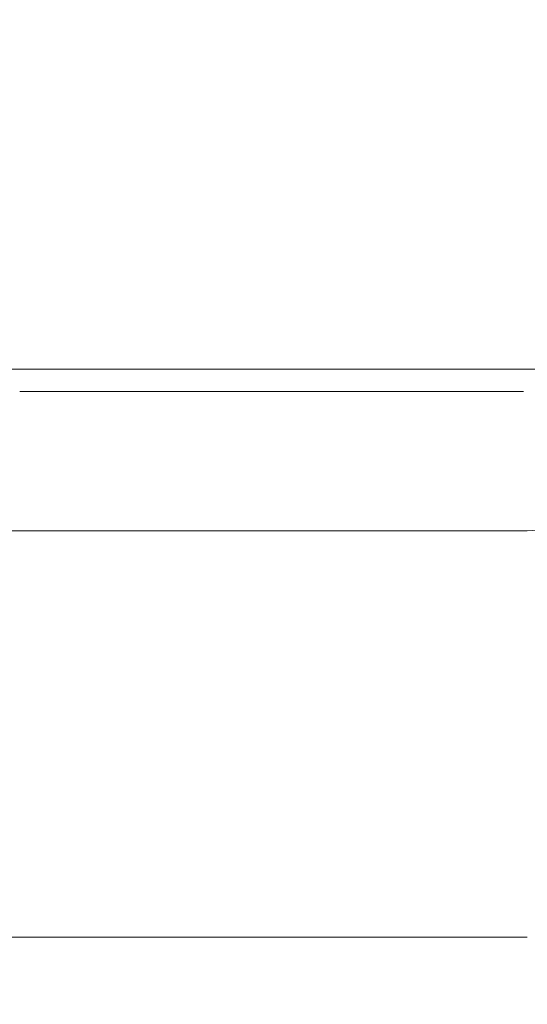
# Model space of a CAD drawing. Header units: millimetres. Extents: x 58537 to 97688, y -8921 to 14216.
# Tile 131 of 189: x 68775 to 68874, y 3617 to 3808. Entities that reach past the tile are written whole.
import ezdxf

# ---------------------------------------------------------------- set-up
doc = ezdxf.new("R2010")
doc.units = ezdxf.units.MM
doc.header["$MEASUREMENT"] = 0
doc.linetypes.add('Wipeout_Contour', pattern=[1000, 0, -1000])
doc.layers.add('Nowe_A-Armatura', color=7, linetype='Continuous')
doc.layers.add('Nowe_A-Wymiary-Zewnętrzne', color=7, linetype='Continuous')
doc.layers.add('Nowe_A-Armatura_Nr_pióra__1', color=7, linetype='Continuous', lineweight=13)
doc.layers.add('Nowe_A-Wymiary-Zewnętrzne_Nr_pióra__46', color=5, linetype='Continuous', lineweight=15)
doc.layers.add('Nowe_A-Wymiary-Zewnętrzne_Nr_pióra__45', color=7, linetype='Continuous', lineweight=15, true_color=0x40a5ff)
doc.layers.add('Nowe_A-Wymiary-Zewnętrzne_Nr_pióra__85', color=7, linetype='Continuous', lineweight=13, true_color=0x80c2ff)
doc.styles.add('STYL_AUTOMATYCZNY_2', font='arial.ttf')
doc.dimstyles.new('STYL_AUTOMATYCZNY__1', dxfattribs={"dimtxt": 125, "dimasz": 47.5, "dimexe": 0.18, "dimexo": 20, "dimgap": 0, "dimtad": 1, "dimdec": 1, "dimlfac": 0.1, "dimzin": 0, "dimdsep": 46, "dimtxsty": 'STYL_AUTOMATYCZNY_2', "dimblk": 'ARROWHEAD_11', "dimblk1": 'ARROWHEAD_11', "dimblk2": 'ARROWHEAD_11', "dimcen": 0.09, "dimclrd": 256, "dimclre": 256, "dimclrt": 5, "dimadec": 1, "dimazin": 0, "dimtfac": 1, "dimtdec": 4, "dimtmove": 0, "dimatfit": 3, "dimfxl": 0, "dimtolj": 1, "dimtzin": 0, "dimarcsym": 0})

# ---------------------------------------------------------------- blocks, each defined once
blk = doc.blocks.new('ElemPrzekroju_168')
at = {"color": 254, "linetype": 'Wipeout_Contour', "lineweight": 0, "ltscale": 1449158.234473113}
blk.add_wipeout([(68694.25, 3580), (68700.17, 3579), (68842.29, 3579), (68834.76, 3534.38), (68827.39, 3489.67), (68818.01, 3445.32), (68806.93, 3401.37), (68802.68, 3385.7), (69094.59, 2890), (69094.59, 3700), (69007.54, 3700), (69007.33, 3699.27), (69001.28, 3681.63), (68994.49, 3664.25), (68987.27, 3647.06), (68979.72, 3630), (68954.72, 3630), (68952.32, 3617), (68948.76, 3604.26), (68944.09, 3591.9), (68938.32, 3580)], dxfattribs=at).dxf.layer = 'Nowe_A-Armatura'
blk = doc.blocks.new('ElemPrzekroju_169')
at = {"color": 254, "linetype": 'Wipeout_Contour', "lineweight": 0, "ltscale": 206728.496333}
blk.add_wipeout([(68799.72, 3739.85), (68823.84, 3740), (68799.72, 3740)], dxfattribs=at).dxf.layer = 'Nowe_A-Armatura'
at = {"color": 254, "linetype": 'Wipeout_Contour', "lineweight": 0, "ltscale": 206874.500955}
blk.add_wipeout([(68848.46, 3739.85), (68872.58, 3740), (68848.46, 3740)], dxfattribs=at).dxf.layer = 'Nowe_A-Armatura'
at = {"color": 254, "linetype": 'Wipeout_Contour', "lineweight": 0, "ltscale": 206608.822523}
blk.add_wipeout([(68760.87, 3735.67), (68769.49, 3717.39), (68775.35, 3735.67)], dxfattribs=at).dxf.layer = 'Nowe_A-Armatura'
at = {"color": 254, "linetype": 'Wipeout_Contour', "lineweight": 0, "ltscale": 206694.989117}
blk.add_wipeout([(68873.56, 3630), (68662.69, 3617), (68873.56, 3617)], dxfattribs=at).dxf.layer = 'Nowe_A-Armatura'
at = {"color": 254, "linetype": 'Wipeout_Contour', "lineweight": 0, "ltscale": 275676.940811}
blk.add_wipeout([(68799.72, 3739.85), (68824.09, 3739.85), (68824.09, 3740), (68823.84, 3740)], dxfattribs=at).dxf.layer = 'Nowe_A-Armatura'
at = {"color": 254, "linetype": 'Wipeout_Contour', "lineweight": 0, "ltscale": 275871.613751}
blk.add_wipeout([(68848.46, 3739.85), (68872.83, 3739.85), (68872.83, 3740), (68872.58, 3740)], dxfattribs=at).dxf.layer = 'Nowe_A-Armatura'
at = {"color": 254, "linetype": 'Wipeout_Contour', "lineweight": 0, "ltscale": 206601.876871}
blk.add_wipeout([(68760.76, 3737.47), (68760.87, 3735.67), (68775.35, 3737.47)], dxfattribs=at).dxf.layer = 'Nowe_A-Armatura'
at = {"color": 254, "linetype": 'Wipeout_Contour', "lineweight": 0, "ltscale": 206486.146509}
blk.add_wipeout([(68662.69, 3630), (68662.69, 3617), (68873.56, 3630)], dxfattribs=at).dxf.layer = 'Nowe_A-Armatura'
at = {"color": 254, "linetype": 'Wipeout_Contour', "lineweight": 0, "ltscale": 206728.684208}
blk.add_wipeout([(68799.72, 3739.85), (68799.72, 3738.95), (68824.09, 3739.85)], dxfattribs=at).dxf.layer = 'Nowe_A-Armatura'
at = {"color": 254, "linetype": 'Wipeout_Contour', "lineweight": 0, "ltscale": 206874.688876}
blk.add_wipeout([(68848.46, 3739.85), (68848.46, 3738.95), (68872.83, 3739.85)], dxfattribs=at).dxf.layer = 'Nowe_A-Armatura'
at = {"color": 254, "linetype": 'Wipeout_Contour', "lineweight": 0, "ltscale": 206633.061552}
blk.add_wipeout([(68775.35, 3735.67), (68769.49, 3717.39), (68785.95, 3717.39)], dxfattribs=at).dxf.layer = 'Nowe_A-Armatura'
at = {"color": 254, "linetype": 'Wipeout_Contour', "lineweight": 0, "ltscale": 206697.252308}
blk.add_wipeout([(68873.56, 3646.97), (68662.69, 3630), (68873.56, 3630)], dxfattribs=at).dxf.layer = 'Nowe_A-Armatura'
at = {"color": 254, "linetype": 'Wipeout_Contour', "lineweight": 0, "ltscale": 206692.9702}
blk.add_wipeout([(68662.69, 3604.26), (68873.56, 3604.26), (68873.56, 3617)], dxfattribs=at).dxf.layer = 'Nowe_A-Armatura'
at = {"color": 254, "linetype": 'Wipeout_Contour', "lineweight": 0, "ltscale": 206751.916679}
blk.add_wipeout([(68824.09, 3739.85), (68799.72, 3738.95), (68824.09, 3738.95)], dxfattribs=at).dxf.layer = 'Nowe_A-Armatura'
at = {"color": 254, "linetype": 'Wipeout_Contour', "lineweight": 0, "ltscale": 206897.921469}
blk.add_wipeout([(68872.83, 3739.85), (68848.46, 3738.95), (68872.83, 3738.95)], dxfattribs=at).dxf.layer = 'Nowe_A-Armatura'
at = {"color": 254, "linetype": 'Wipeout_Contour', "lineweight": 0, "ltscale": 206655.886371}
blk.add_wipeout([(68775.35, 3735.67), (68785.95, 3717.39), (68791.6, 3735.67)], dxfattribs=at).dxf.layer = 'Nowe_A-Armatura'
at = {"color": 254, "linetype": 'Wipeout_Contour', "lineweight": 0, "ltscale": 206488.624915}
blk.add_wipeout([(68662.69, 3646.97), (68662.69, 3630), (68873.56, 3646.97)], dxfattribs=at).dxf.layer = 'Nowe_A-Armatura'
at = {"color": 254, "linetype": 'Wipeout_Contour', "lineweight": 0, "ltscale": 206484.109311}
blk.add_wipeout([(68873.56, 3617), (68662.69, 3617), (68662.69, 3604.26)], dxfattribs=at).dxf.layer = 'Nowe_A-Armatura'
at = {"layer": 'Nowe_A-Armatura_Nr_pióra__1', "color": 7, "linetype": 'Continuous', "lineweight": 13}
blk.add_line((68662.69, 3630), (68873.56, 3630), dxfattribs=at)
at = {"color": 254, "linetype": 'Wipeout_Contour', "lineweight": 0, "ltscale": 206655.494137}
blk.add_wipeout([(68775.35, 3739.85), (68799.47, 3740), (68775.35, 3740)], dxfattribs=at).dxf.layer = 'Nowe_A-Armatura'
at = {"color": 254, "linetype": 'Wipeout_Contour', "lineweight": 0, "ltscale": 206801.498606}
blk.add_wipeout([(68824.09, 3739.85), (68848.21, 3740), (68824.09, 3740)], dxfattribs=at).dxf.layer = 'Nowe_A-Armatura'
at = {"color": 254, "linetype": 'Wipeout_Contour', "lineweight": 0, "ltscale": 275912.657952}
blk.add_wipeout([(68872.83, 3740), (68872.83, 3739.85), (68886.59, 3739.99), (68873.56, 3740)], dxfattribs=at).dxf.layer = 'Nowe_A-Armatura'
at = {"color": 254, "linetype": 'Wipeout_Contour', "lineweight": 0, "ltscale": 206655.245661}
blk.add_wipeout([(68775.35, 3735.67), (68799.72, 3737.47), (68775.35, 3737.47)], dxfattribs=at).dxf.layer = 'Nowe_A-Armatura'
at = {"color": 254, "linetype": 'Wipeout_Contour', "lineweight": 0, "ltscale": 275513.809055}
blk.add_wipeout([(68769.49, 3717.39), (68774.7, 3708.67), (68783.21, 3708.67), (68785.95, 3717.39)], dxfattribs=at).dxf.layer = 'Nowe_A-Armatura'
at = {"color": 254, "linetype": 'Wipeout_Contour', "lineweight": 0, "ltscale": 206699.960814}
blk.add_wipeout([(68662.69, 3646.97), (68873.56, 3646.97), (68873.56, 3664.24)], dxfattribs=at).dxf.layer = 'Nowe_A-Armatura'
at = {"color": 254, "linetype": 'Wipeout_Contour', "lineweight": 0, "ltscale": 275579.604493}
blk.add_wipeout([(68775.35, 3739.85), (68799.72, 3739.85), (68799.72, 3740), (68799.47, 3740)], dxfattribs=at).dxf.layer = 'Nowe_A-Armatura'
at = {"color": 254, "linetype": 'Wipeout_Contour', "lineweight": 0, "ltscale": 275774.27723}
blk.add_wipeout([(68824.09, 3739.85), (68848.46, 3739.85), (68848.46, 3740), (68848.21, 3740)], dxfattribs=at).dxf.layer = 'Nowe_A-Armatura'
at = {"color": 254, "linetype": 'Wipeout_Contour', "lineweight": 0, "ltscale": 344929.061512}
blk.add_wipeout([(68872.83, 3739.85), (68887.9, 3739.85), (68888.02, 3739.98), (68887.82, 3739.98), (68886.59, 3739.99)], dxfattribs=at).dxf.layer = 'Nowe_A-Armatura'
at = {"color": 254, "linetype": 'Wipeout_Contour', "lineweight": 0, "ltscale": 206678.429385}
blk.add_wipeout([(68799.72, 3737.47), (68775.35, 3735.67), (68799.72, 3735.67)], dxfattribs=at).dxf.layer = 'Nowe_A-Armatura'
at = {"color": 254, "linetype": 'Wipeout_Contour', "lineweight": 0, "ltscale": 206491.356545}
blk.add_wipeout([(68873.56, 3664.24), (68662.69, 3664.24), (68662.69, 3646.97)], dxfattribs=at).dxf.layer = 'Nowe_A-Armatura'
at = {"color": 254, "linetype": 'Wipeout_Contour', "lineweight": 0, "ltscale": 206655.681988}
blk.add_wipeout([(68775.35, 3739.85), (68775.35, 3738.95), (68799.72, 3739.85)], dxfattribs=at).dxf.layer = 'Nowe_A-Armatura'
at = {"color": 254, "linetype": 'Wipeout_Contour', "lineweight": 0, "ltscale": 206801.686504}
blk.add_wipeout([(68824.09, 3739.85), (68824.09, 3738.95), (68848.46, 3739.85)], dxfattribs=at).dxf.layer = 'Nowe_A-Armatura'
at = {"color": 254, "linetype": 'Wipeout_Contour', "lineweight": 0, "ltscale": 206938.405}
blk.add_wipeout([(68872.83, 3739.85), (68872.83, 3738.95), (68887.9, 3739.85)], dxfattribs=at).dxf.layer = 'Nowe_A-Armatura'
at = {"color": 254, "linetype": 'Wipeout_Contour', "lineweight": 0, "ltscale": 206682.304401}
blk.add_wipeout([(68802.54, 3717.38), (68791.6, 3735.67), (68785.95, 3717.39)], dxfattribs=at).dxf.layer = 'Nowe_A-Armatura'
at = {"color": 254, "linetype": 'Wipeout_Contour', "lineweight": 0, "ltscale": 206702.728266}
blk.add_wipeout([(68662.69, 3664.24), (68873.56, 3664.24), (68873.56, 3681.78)], dxfattribs=at).dxf.layer = 'Nowe_A-Armatura'
at = {"color": 254, "linetype": 'Wipeout_Contour', "lineweight": 0, "ltscale": 206678.914399}
blk.add_wipeout([(68799.72, 3739.85), (68775.35, 3738.95), (68799.72, 3738.95)], dxfattribs=at).dxf.layer = 'Nowe_A-Armatura'
at = {"color": 254, "linetype": 'Wipeout_Contour', "lineweight": 0, "ltscale": 206824.919036}
blk.add_wipeout([(68848.46, 3739.85), (68824.09, 3738.95), (68848.46, 3738.95)], dxfattribs=at).dxf.layer = 'Nowe_A-Armatura'
at = {"color": 254, "linetype": 'Wipeout_Contour', "lineweight": 0, "ltscale": 206952.118249}
blk.add_wipeout([(68887.9, 3739.85), (68872.83, 3738.95), (68887.65, 3738.95)], dxfattribs=at).dxf.layer = 'Nowe_A-Armatura'
at = {"color": 254, "linetype": 'Wipeout_Contour', "lineweight": 0, "ltscale": 206704.87255}
blk.add_wipeout([(68791.6, 3735.67), (68802.54, 3717.38), (68807.84, 3735.67)], dxfattribs=at).dxf.layer = 'Nowe_A-Armatura'
at = {"color": 254, "linetype": 'Wipeout_Contour', "lineweight": 0, "ltscale": 206494.145826}
blk.add_wipeout([(68662.69, 3681.78), (68662.69, 3664.24), (68873.56, 3681.78)], dxfattribs=at).dxf.layer = 'Nowe_A-Armatura'
at = {"color": 254, "linetype": 'Wipeout_Contour', "lineweight": 0, "ltscale": 206601.485466}
blk.add_wipeout([(68760.28, 3739.85), (68760.53, 3738.95), (68775.35, 3739.85)], dxfattribs=at).dxf.layer = 'Nowe_A-Armatura'
at = {"color": 254, "linetype": 'Wipeout_Contour', "lineweight": 0, "ltscale": 206874.511022}
blk.add_wipeout([(68848.46, 3737.47), (68872.83, 3738.95), (68848.46, 3738.95)], dxfattribs=at).dxf.layer = 'Nowe_A-Armatura'
at = {"color": 254, "linetype": 'Wipeout_Contour', "lineweight": 0, "ltscale": 206660.849087}
blk.add_wipeout([(68783.21, 3708.67), (68791.37, 3708.67), (68785.95, 3717.39)], dxfattribs=at).dxf.layer = 'Nowe_A-Armatura'
at = {"color": 254, "linetype": 'Wipeout_Contour', "lineweight": 0, "ltscale": 206705.550533}
blk.add_wipeout([(68873.56, 3699.56), (68662.69, 3681.78), (68873.56, 3681.78)], dxfattribs=at).dxf.layer = 'Nowe_A-Armatura'
at = {"color": 254, "linetype": 'Wipeout_Contour', "lineweight": 0, "ltscale": 206601.787753}
blk.add_wipeout([(68760.53, 3738.95), (68760.76, 3737.47), (68775.35, 3738.95)], dxfattribs=at).dxf.layer = 'Nowe_A-Armatura'
at = {"color": 254, "linetype": 'Wipeout_Contour', "lineweight": 0, "ltscale": 206897.712229}
blk.add_wipeout([(68872.83, 3738.95), (68848.46, 3737.47), (68872.83, 3737.47)], dxfattribs=at).dxf.layer = 'Nowe_A-Armatura'
at = {"color": 254, "linetype": 'Wipeout_Contour', "lineweight": 0, "ltscale": 275580.152048}
blk.add_wipeout([(68785.95, 3717.39), (68791.37, 3708.67), (68799.95, 3708.67), (68802.54, 3717.38)], dxfattribs=at).dxf.layer = 'Nowe_A-Armatura'
at = {"color": 254, "linetype": 'Wipeout_Contour', "lineweight": 0, "ltscale": 206496.988579}
blk.add_wipeout([(68662.69, 3681.78), (68873.56, 3699.56), (68662.69, 3699.56)], dxfattribs=at).dxf.layer = 'Nowe_A-Armatura'
at = {"color": 254, "linetype": 'Wipeout_Contour', "lineweight": 0, "ltscale": 206615.468257}
blk.add_wipeout([(68775.35, 3738.95), (68760.76, 3737.47), (68775.35, 3737.47)], dxfattribs=at).dxf.layer = 'Nowe_A-Armatura'
at = {"color": 254, "linetype": 'Wipeout_Contour', "lineweight": 0, "ltscale": 206801.508587}
blk.add_wipeout([(68824.09, 3737.47), (68848.46, 3738.95), (68824.09, 3738.95)], dxfattribs=at).dxf.layer = 'Nowe_A-Armatura'
at = {"color": 254, "linetype": 'Wipeout_Contour', "lineweight": 0, "ltscale": 206937.97757}
blk.add_wipeout([(68872.83, 3737.47), (68887.65, 3738.95), (68872.83, 3738.95)], dxfattribs=at).dxf.layer = 'Nowe_A-Armatura'
at = {"color": 254, "linetype": 'Wipeout_Contour', "lineweight": 0, "ltscale": 206731.743422}
blk.add_wipeout([(68819.2, 3717.37), (68807.84, 3735.67), (68802.54, 3717.38)], dxfattribs=at).dxf.layer = 'Nowe_A-Armatura'
at = {"color": 254, "linetype": 'Wipeout_Contour', "lineweight": 0, "ltscale": 206824.709723}
blk.add_wipeout([(68848.46, 3738.95), (68824.09, 3737.47), (68848.46, 3737.47)], dxfattribs=at).dxf.layer = 'Nowe_A-Armatura'
at = {"color": 254, "linetype": 'Wipeout_Contour', "lineweight": 0, "ltscale": 206951.428703}
blk.add_wipeout([(68887.65, 3738.95), (68872.83, 3737.47), (68887.42, 3737.47)], dxfattribs=at).dxf.layer = 'Nowe_A-Armatura'
at = {"color": 254, "linetype": 'Wipeout_Contour', "lineweight": 0, "ltscale": 206753.924575}
blk.add_wipeout([(68807.84, 3735.67), (68819.2, 3717.37), (68824.09, 3735.67)], dxfattribs=at).dxf.layer = 'Nowe_A-Armatura'
at = {"color": 254, "linetype": 'Wipeout_Contour', "lineweight": 0, "ltscale": 206710.883467}
blk.add_wipeout([(68799.95, 3708.67), (68808.12, 3708.67), (68802.54, 3717.38)], dxfattribs=at).dxf.layer = 'Nowe_A-Armatura'
at = {"color": 254, "linetype": 'Wipeout_Contour', "lineweight": 0, "ltscale": 275646.84439}
blk.add_wipeout([(68802.54, 3717.38), (68808.12, 3708.67), (68816.76, 3708.67), (68819.2, 3717.37)], dxfattribs=at).dxf.layer = 'Nowe_A-Armatura'
at = {"color": 254, "linetype": 'Wipeout_Contour', "lineweight": 0, "ltscale": 206781.254368}
blk.add_wipeout([(68835.85, 3717.36), (68824.09, 3735.67), (68819.2, 3717.37)], dxfattribs=at).dxf.layer = 'Nowe_A-Armatura'
at = {"color": 254, "linetype": 'Wipeout_Contour', "lineweight": 0, "ltscale": 206802.977448}
blk.add_wipeout([(68824.09, 3735.67), (68835.85, 3717.36), (68840.34, 3735.67)], dxfattribs=at).dxf.layer = 'Nowe_A-Armatura'
at = {"color": 254, "linetype": 'Wipeout_Contour', "lineweight": 0, "ltscale": 206728.248035}
blk.add_wipeout([(68799.72, 3735.67), (68824.09, 3737.47), (68799.72, 3737.47)], dxfattribs=at).dxf.layer = 'Nowe_A-Armatura'
at = {"color": 254, "linetype": 'Wipeout_Contour', "lineweight": 0, "ltscale": 206761.077824}
blk.add_wipeout([(68816.76, 3708.67), (68824.91, 3708.67), (68819.2, 3717.37)], dxfattribs=at).dxf.layer = 'Nowe_A-Armatura'
at = {"color": 254, "linetype": 'Wipeout_Contour', "lineweight": 0, "ltscale": 206751.431837}
blk.add_wipeout([(68824.09, 3737.47), (68799.72, 3735.67), (68824.09, 3735.67)], dxfattribs=at).dxf.layer = 'Nowe_A-Armatura'
at = {"color": 254, "linetype": 'Wipeout_Contour', "lineweight": 0, "ltscale": 275713.625912}
blk.add_wipeout([(68819.2, 3717.37), (68824.91, 3708.67), (68833.56, 3708.67), (68835.85, 3717.36)], dxfattribs=at).dxf.layer = 'Nowe_A-Armatura'
at = {"layer": 'Nowe_A-Armatura_Nr_pióra__1', "color": 7, "linetype": 'Continuous', "lineweight": 13}
blk.add_line((68775.35, 3735.67), (68799.72, 3735.67), dxfattribs=at)
at = {"color": 254, "linetype": 'Wipeout_Contour', "lineweight": 0, "ltscale": 206801.250485}
blk.add_wipeout([(68824.09, 3735.67), (68848.46, 3737.47), (68824.09, 3737.47)], dxfattribs=at).dxf.layer = 'Nowe_A-Armatura'
at = {"color": 254, "linetype": 'Wipeout_Contour', "lineweight": 0, "ltscale": 206824.434364}
blk.add_wipeout([(68848.46, 3737.47), (68824.09, 3735.67), (68848.46, 3735.67)], dxfattribs=at).dxf.layer = 'Nowe_A-Armatura'
at = {"layer": 'Nowe_A-Armatura_Nr_pióra__1', "color": 7, "linetype": 'Continuous', "lineweight": 13}
blk.add_line((68799.72, 3735.67), (68824.09, 3735.67), dxfattribs=at)
at = {"color": 254, "linetype": 'Wipeout_Contour', "lineweight": 0, "ltscale": 206728.506229}
blk.add_wipeout([(68799.72, 3737.47), (68824.09, 3738.95), (68799.72, 3738.95)], dxfattribs=at).dxf.layer = 'Nowe_A-Armatura'
at = {"color": 254, "linetype": 'Wipeout_Contour', "lineweight": 0, "ltscale": 206830.694068}
blk.add_wipeout([(68852.44, 3717.35), (68840.34, 3735.67), (68835.85, 3717.36)], dxfattribs=at).dxf.layer = 'Nowe_A-Armatura'
at = {"color": 254, "linetype": 'Wipeout_Contour', "lineweight": 0, "ltscale": 206751.707292}
blk.add_wipeout([(68824.09, 3738.95), (68799.72, 3737.47), (68824.09, 3737.47)], dxfattribs=at).dxf.layer = 'Nowe_A-Armatura'
at = {"color": 254, "linetype": 'Wipeout_Contour', "lineweight": 0, "ltscale": 206851.963688}
blk.add_wipeout([(68840.34, 3735.67), (68852.44, 3717.35), (68856.58, 3735.67)], dxfattribs=at).dxf.layer = 'Nowe_A-Armatura'
at = {"color": 254, "linetype": 'Wipeout_Contour', "lineweight": 0, "ltscale": 206655.503946}
blk.add_wipeout([(68775.35, 3737.47), (68799.72, 3738.95), (68775.35, 3738.95)], dxfattribs=at).dxf.layer = 'Nowe_A-Armatura'
at = {"color": 254, "linetype": 'Wipeout_Contour', "lineweight": 0, "ltscale": 206811.234604}
blk.add_wipeout([(68833.56, 3708.67), (68841.67, 3708.67), (68835.85, 3717.36)], dxfattribs=at).dxf.layer = 'Nowe_A-Armatura'
at = {"color": 254, "linetype": 'Wipeout_Contour', "lineweight": 0, "ltscale": 206678.704938}
blk.add_wipeout([(68799.72, 3738.95), (68775.35, 3737.47), (68799.72, 3737.47)], dxfattribs=at).dxf.layer = 'Nowe_A-Armatura'
at = {"color": 254, "linetype": 'Wipeout_Contour', "lineweight": 0, "ltscale": 275780.256118}
blk.add_wipeout([(68835.85, 3717.36), (68841.67, 3708.67), (68850.3, 3708.67), (68852.44, 3717.35)], dxfattribs=at).dxf.layer = 'Nowe_A-Armatura'
at = {"color": 254, "linetype": 'Wipeout_Contour', "lineweight": 0, "ltscale": 206879.940315}
blk.add_wipeout([(68868.91, 3717.34), (68856.58, 3735.67), (68852.44, 3717.35)], dxfattribs=at).dxf.layer = 'Nowe_A-Armatura'
at = {"color": 254, "linetype": 'Wipeout_Contour', "lineweight": 0, "ltscale": 206900.83781}
blk.add_wipeout([(68856.58, 3735.67), (68868.91, 3717.34), (68872.83, 3735.67)], dxfattribs=at).dxf.layer = 'Nowe_A-Armatura'
at = {"color": 254, "linetype": 'Wipeout_Contour', "lineweight": 0, "ltscale": 206861.188743}
blk.add_wipeout([(68850.3, 3708.67), (68858.35, 3708.67), (68852.44, 3717.35)], dxfattribs=at).dxf.layer = 'Nowe_A-Armatura'
at = {"color": 254, "linetype": 'Wipeout_Contour', "lineweight": 0, "ltscale": 275846.507327}
blk.add_wipeout([(68852.44, 3717.35), (68858.35, 3708.67), (68866.93, 3708.67), (68868.91, 3717.34)], dxfattribs=at).dxf.layer = 'Nowe_A-Armatura'
at = {"color": 254, "linetype": 'Wipeout_Contour', "lineweight": 0, "ltscale": 206926.430072}
blk.add_wipeout([(68882.78, 3717.33), (68872.83, 3735.67), (68868.91, 3717.34)], dxfattribs=at).dxf.layer = 'Nowe_A-Armatura'
at = {"color": 254, "linetype": 'Wipeout_Contour', "lineweight": 0, "ltscale": 206945.443513}
blk.add_wipeout([(68872.83, 3735.67), (68882.78, 3717.33), (68887.31, 3735.67)], dxfattribs=at).dxf.layer = 'Nowe_A-Armatura'
at = {"color": 254, "linetype": 'Wipeout_Contour', "lineweight": 0, "ltscale": 206874.253011}
blk.add_wipeout([(68848.46, 3735.67), (68872.83, 3737.47), (68848.46, 3737.47)], dxfattribs=at).dxf.layer = 'Nowe_A-Armatura'
at = {"color": 254, "linetype": 'Wipeout_Contour', "lineweight": 0, "ltscale": 206908.728838}
blk.add_wipeout([(68866.93, 3708.67), (68872.93, 3708.67), (68868.91, 3717.34)], dxfattribs=at).dxf.layer = 'Nowe_A-Armatura'
at = {"color": 254, "linetype": 'Wipeout_Contour', "lineweight": 0, "ltscale": 206897.436968}
blk.add_wipeout([(68872.83, 3737.47), (68848.46, 3735.67), (68872.83, 3735.67)], dxfattribs=at).dxf.layer = 'Nowe_A-Armatura'
at = {"color": 254, "linetype": 'Wipeout_Contour', "lineweight": 0, "ltscale": 344878.329446}
blk.add_wipeout([(68882.78, 3717.33), (68868.91, 3717.34), (68872.93, 3708.67), (68873.56, 3708.67), (68880.29, 3709.07)], dxfattribs=at).dxf.layer = 'Nowe_A-Armatura'
at = {"layer": 'Nowe_A-Armatura_Nr_pióra__1', "color": 7, "linetype": 'Continuous', "lineweight": 13}
blk.add_line((68824.09, 3735.67), (68848.46, 3735.67), dxfattribs=at)
at = {"color": 254, "linetype": 'Wipeout_Contour', "lineweight": 0, "ltscale": 206937.489977}
blk.add_wipeout([(68872.83, 3735.67), (68887.42, 3737.47), (68872.83, 3737.47)], dxfattribs=at).dxf.layer = 'Nowe_A-Armatura'
at = {"color": 254, "linetype": 'Wipeout_Contour', "lineweight": 0, "ltscale": 275577.369143}
blk.add_wipeout([(68769.47, 3708.67), (68662.69, 3699.56), (68873.56, 3699.56), (68873.56, 3708.67)], dxfattribs=at).dxf.layer = 'Nowe_A-Armatura'
at = {"color": 254, "linetype": 'Wipeout_Contour', "lineweight": 0, "ltscale": 206950.806044}
blk.add_wipeout([(68887.42, 3737.47), (68872.83, 3735.67), (68887.31, 3735.67)], dxfattribs=at).dxf.layer = 'Nowe_A-Armatura'
at = {"layer": 'Nowe_A-Armatura_Nr_pióra__1', "color": 7, "linetype": 'Continuous', "lineweight": 13}
blk.add_line((68848.46, 3735.67), (68872.83, 3735.67), dxfattribs=at)
at = {"layer": 'Nowe_A-Armatura_Nr_pióra__1', "color": 7, "linetype": 'Continuous', "lineweight": 13, "flags": 128}
for points in [[(68916.54, 3737.47), (68913.87, 3738.29), (68911.7, 3738.95), (68909.66, 3739.2), (68905.29, 3739.75), (68904.45, 3739.8), (68903.72, 3739.85), (68896.53, 3739.92), (68889.47, 3739.98), (68887.82, 3739.98), (68873.56, 3740), (68664.89, 3740), (68662.69, 3740), (68662.55, 3740), (68656.1, 3739.92), (68651.74, 3739.85), (68649.56, 3739.61), (68644.94, 3738.95), (68643.1, 3738.31), (68641.13, 3737.47)], [(68662.69, 3708.67), (68769.47, 3708.67), (68873.56, 3708.67), (68881.94, 3709.18), (68889.06, 3709.76), (68903.83, 3717.54), (68904.81, 3718.22), (68918.15, 3735.67)]]:
    blk.add_lwpolyline(points, dxfattribs=at)
blk = doc.blocks.new('*D977')
at = {"layer": 'Nowe_A-Wymiary-Zewnętrzne_Nr_pióra__45', "linetype": 'Continuous', "lineweight": 15, "true_color": 0x40a5ff}
for points in [[(66434, 5430), (66434.95, 5425.22), (66437.66, 5421.16), (66441.72, 5418.45), (66446.5, 5417.5), (66451.28, 5418.45), (66455.34, 5421.16), (66458.05, 5425.22), (66459, 5430), (66458.05, 5434.78), (66455.34, 5438.84), (66451.28, 5441.55), (66446.5, 5442.5), (66441.72, 5441.55), (66437.66, 5438.84), (66434.95, 5434.78)], [(66434, 2890), (66434.95, 2885.22), (66437.66, 2881.16), (66441.72, 2878.45), (66446.5, 2877.5), (66451.28, 2878.45), (66455.34, 2881.16), (66458.05, 2885.22), (66459, 2890), (66458.05, 2894.78), (66455.34, 2898.84), (66451.28, 2901.55), (66446.5, 2902.5), (66441.72, 2901.55), (66437.66, 2898.84), (66434.95, 2894.78)]]:
    blk.add_hatch(color=161, dxfattribs=at).paths.add_polyline_path(points)
at = {"layer": 'Nowe_A-Wymiary-Zewnętrzne_Nr_pióra__45', "color": 161, "linetype": 'Continuous', "lineweight": 15, "true_color": 0x40a5ff}
for centre in [(66446.5, 5430), (66446.5, 2890)]:
    blk.add_circle(centre, 12.5, dxfattribs=at)
at = {"layer": 'Nowe_A-Wymiary-Zewnętrzne_Nr_pióra__85', "color": 151, "linetype": 'Continuous', "lineweight": 13, "true_color": 0x80c2ff}
for p, q in [((66446.5, 2902.5), (66446.5, 5417.5)), ((66434, 2890), (66399.62, 2890)), ((66493.37, 2890), (66459, 2890))]:
    blk.add_line(p, q, dxfattribs=at)
at = {"layer": 'Nowe_A-Wymiary-Zewnętrzne_Nr_pióra__46', "color": 5, "lineweight": 15, "char_height": 125, "attachment_point": 7, "rotation": 90, "style": 'STYL_AUTOMATYCZNY_2'}
for s, insert in [('\\A1;{\\pql;\\fArial|b0|i0|c238|p0;\\W1.000000;21,0}', (66421.5, 5083.85)), ('\\A1;{\\pql;\\fArial|b0|i0|c238|p0;\\W1.000000;254,0}', (66421.5, 3945.5)), ('\\A1;{\\pql;\\fArial|b0|i0|c238|p0;\\W1.000000;14,0}', (66421.5, 2902.5))]:
    blk.add_mtext(s, dxfattribs=dict(at, insert=insert))
blk = doc.blocks.new('ARROWHEAD_11')
at = {"color": 0, "linetype": 'Continuous', "lineweight": 0}
blk.add_line((0, 0), (-1, 0), dxfattribs=at)
at = {"color": 0, "linetype": 'Continuous', "lineweight": 0, "const_width": 0.25, "flags": 128}
blk.add_lwpolyline([(-0.125, 0, 1), (0.125, 0, 1)], format="xyb", close=True, dxfattribs=at)
blk = doc.blocks.new('*D1017')
at = {"layer": 'Nowe_A-Wymiary-Zewnętrzne_Nr_pióra__45', "linetype": 'Continuous', "lineweight": 15, "true_color": 0x40a5ff}
for points in [[(93173.54, 5090), (93174.49, 5085.22), (93177.2, 5081.16), (93181.25, 5078.45), (93186.04, 5077.5), (93190.82, 5078.45), (93194.88, 5081.16), (93197.59, 5085.22), (93198.54, 5090), (93197.59, 5094.78), (93194.88, 5098.84), (93190.82, 5101.55), (93186.04, 5102.5), (93181.25, 5101.55), (93177.2, 5098.84), (93174.49, 5094.78)], [(93173.54, 2890), (93174.49, 2885.22), (93177.2, 2881.16), (93181.25, 2878.45), (93186.04, 2877.5), (93190.82, 2878.45), (93194.88, 2881.16), (93197.59, 2885.22), (93198.54, 2890), (93197.59, 2894.78), (93194.88, 2898.84), (93190.82, 2901.55), (93186.04, 2902.5), (93181.25, 2901.55), (93177.2, 2898.84), (93174.49, 2894.78)]]:
    blk.add_hatch(color=161, dxfattribs=at).paths.add_polyline_path(points)
at = {"layer": 'Nowe_A-Wymiary-Zewnętrzne_Nr_pióra__45', "color": 161, "linetype": 'Continuous', "lineweight": 15, "true_color": 0x40a5ff}
for centre in [(93186.04, 5090), (93186.04, 2890)]:
    blk.add_circle(centre, 12.5, dxfattribs=at)
at = {"layer": 'Nowe_A-Wymiary-Zewnętrzne_Nr_pióra__85', "color": 151, "linetype": 'Continuous', "lineweight": 13, "true_color": 0x80c2ff}
for p, q in [((93173.54, 5090), (93139.16, 5090)), ((93232.91, 5090), (93198.54, 5090)), ((93186.04, 2902.5), (93186.04, 5077.5)), ((93173.54, 2890), (93139.16, 2890)), ((93232.91, 2890), (93198.54, 2890))]:
    blk.add_line(p, q, dxfattribs=at)
at = {"layer": 'Nowe_A-Wymiary-Zewnętrzne_Nr_pióra__46', "color": 5, "lineweight": 15, "char_height": 125, "attachment_point": 7, "rotation": 90, "style": 'STYL_AUTOMATYCZNY_2'}
for s, insert in [('\\A1;{\\pql;\\fArial|b0|i0|c238|p0;\\W1.000000;220,0}', (93161.04, 3942.33)), ('\\A1;{\\pql;\\fArial|b0|i0|c238|p0;\\W1.000000;14,0}', (93161.04, 2902.5))]:
    blk.add_mtext(s, dxfattribs=dict(at, insert=insert))
blk = doc.blocks.new('*D1027')
at = {"layer": 'Nowe_A-Wymiary-Zewnętrzne_Nr_pióra__45', "linetype": 'Continuous', "lineweight": 15, "true_color": 0x40a5ff}
for points in [[(93506.73, 12845.37), (93507.68, 12840.59), (93510.39, 12836.54), (93514.45, 12833.83), (93519.23, 12832.87), (93524.01, 12833.83), (93528.07, 12836.54), (93530.78, 12840.59), (93531.73, 12845.37), (93530.78, 12850.16), (93528.07, 12854.21), (93524.01, 12856.92), (93519.23, 12857.87), (93514.45, 12856.92), (93510.39, 12854.21), (93507.68, 12850.16)], [(93506.73, -450), (93507.68, -454.78), (93510.39, -458.84), (93514.45, -461.55), (93519.23, -462.5), (93524.01, -461.55), (93528.07, -458.84), (93530.78, -454.78), (93531.73, -450), (93530.78, -445.22), (93528.07, -441.16), (93524.01, -438.45), (93519.23, -437.5), (93514.45, -438.45), (93510.39, -441.16), (93507.68, -445.22)]]:
    blk.add_hatch(color=161, dxfattribs=at).paths.add_polyline_path(points)
at = {"layer": 'Nowe_A-Wymiary-Zewnętrzne_Nr_pióra__45', "color": 161, "linetype": 'Continuous', "lineweight": 15, "true_color": 0x40a5ff}
for centre in [(93519.23, 12845.37), (93519.23, -450)]:
    blk.add_circle(centre, 12.5, dxfattribs=at)
at = {"layer": 'Nowe_A-Wymiary-Zewnętrzne_Nr_pióra__85', "color": 151, "linetype": 'Continuous', "lineweight": 13, "true_color": 0x80c2ff}
for p, q in [((93519.23, 12857.87), (93519.23, 12870.37)), ((93506.73, 12845.37), (93472.36, 12845.37)), ((93566.11, 12845.37), (93531.73, 12845.37)), ((93519.23, -437.5), (93519.23, 12832.87)), ((93506.73, -450), (93472.36, -450)), ((93566.11, -450), (93531.73, -450)), ((93519.23, -475), (93519.23, -462.5))]:
    blk.add_line(p, q, dxfattribs=at)
at = {"layer": 'Nowe_A-Wymiary-Zewnętrzne_Nr_pióra__46', "color": 5, "lineweight": 15, "insert": (93494.23, 5911.71), "char_height": 125, "attachment_point": 7, "rotation": 90, "style": 'STYL_AUTOMATYCZNY_2'}
blk.add_mtext('\\A1;{\\pql;\\fArial|b0|i0|c238|p0;\\W1.000000;1\xa0329,5}', dxfattribs=at)
blk = doc.blocks.new('*D1036')
at = {"layer": 'Nowe_A-Wymiary-Zewnętrzne_Nr_pióra__45', "linetype": 'Continuous', "lineweight": 15, "true_color": 0x40a5ff}
for points in [[(90228.51, 5430), (90229.46, 5425.22), (90232.17, 5421.16), (90236.23, 5418.45), (90241.01, 5417.5), (90245.79, 5418.45), (90249.85, 5421.16), (90252.56, 5425.22), (90253.51, 5430), (90252.56, 5434.78), (90249.85, 5438.84), (90245.79, 5441.55), (90241.01, 5442.5), (90236.23, 5441.55), (90232.17, 5438.84), (90229.46, 5434.78)], [(90228.51, 2890), (90229.46, 2885.22), (90232.17, 2881.16), (90236.23, 2878.45), (90241.01, 2877.5), (90245.79, 2878.45), (90249.85, 2881.16), (90252.56, 2885.22), (90253.51, 2890), (90252.56, 2894.78), (90249.85, 2898.84), (90245.79, 2901.55), (90241.01, 2902.5), (90236.23, 2901.55), (90232.17, 2898.84), (90229.46, 2894.78)]]:
    blk.add_hatch(color=161, dxfattribs=at).paths.add_polyline_path(points)
at = {"layer": 'Nowe_A-Wymiary-Zewnętrzne_Nr_pióra__45', "color": 161, "linetype": 'Continuous', "lineweight": 15, "true_color": 0x40a5ff}
for centre in [(90241.01, 5430), (90241.01, 2890)]:
    blk.add_circle(centre, 12.5, dxfattribs=at)
at = {"layer": 'Nowe_A-Wymiary-Zewnętrzne_Nr_pióra__85', "color": 151, "linetype": 'Continuous', "lineweight": 13, "true_color": 0x80c2ff}
for p, q in [((90241.01, 2902.5), (90241.01, 5417.5)), ((90228.51, 2890), (90194.13, 2890)), ((90287.88, 2890), (90253.51, 2890))]:
    blk.add_line(p, q, dxfattribs=at)
at = {"layer": 'Nowe_A-Wymiary-Zewnętrzne_Nr_pióra__46', "color": 5, "lineweight": 15, "char_height": 125, "attachment_point": 7, "rotation": 90, "style": 'STYL_AUTOMATYCZNY_2'}
for s, insert in [('\\A1;{\\pql;\\fArial|b0|i0|c238|p0;\\W1.000000;21,0}', (90216.01, 5083.85)), ('\\A1;{\\pql;\\fArial|b0|i0|c238|p0;\\W1.000000;254,0}', (90216.01, 3945.5)), ('\\A1;{\\pql;\\fArial|b0|i0|c238|p0;\\W1.000000;14,0}', (90216.01, 2902.5))]:
    blk.add_mtext(s, dxfattribs=dict(at, insert=insert))

msp = doc.modelspace()

# ---------------------------------------------------------------- block references
at = {"layer": 'Nowe_A-Armatura', "lineweight": 0}
msp.add_blockref('ElemPrzekroju_168', (0, 0), dxfattribs=at)

# ---------------------------------------------------------------- next in the draw order: block references
msp.add_blockref('ElemPrzekroju_169', (0, 0), dxfattribs=at)

# ---------------------------------------------------------------- next in the draw order: dimensions: what is measured, and where the dimension line sits
at = {"layer": 'Nowe_A-Wymiary-Zewnętrzne', "color": 151, "linetype": 'Continuous', "lineweight": 13, "true_color": 0x80c2ff}
for base, p1, p2, picture, middle in [((93519.23, 12845.37), (63041.84, -450), (64717.21, 12845.37), '*D1027', (93431.73, 6192.83)), ((66446.5, 5430), (58537.27, 2890), (78005.07, 5430), '*D977', (66359, 4154.89)), ((90241.01, 5430), (58537.27, 2890), (78005.07, 5430), '*D1036', (90153.51, 4154.89)), ((93186.04, 5090), (58537.27, 2890), (64770.07, 5090), '*D1017', (93098.54, 4151.72))]:
    dim = msp.add_linear_dim(base=base, p1=p1, p2=p2, angle=90, dimstyle='STYL_AUTOMATYCZNY__1', dxfattribs=at)
    dim.commit()
    dim.dimension.update_dxf_attribs({"geometry": picture, "text_midpoint": middle, "dimtype": 160, "text_rotation": 90})

doc.saveas('drawing.dxf')
